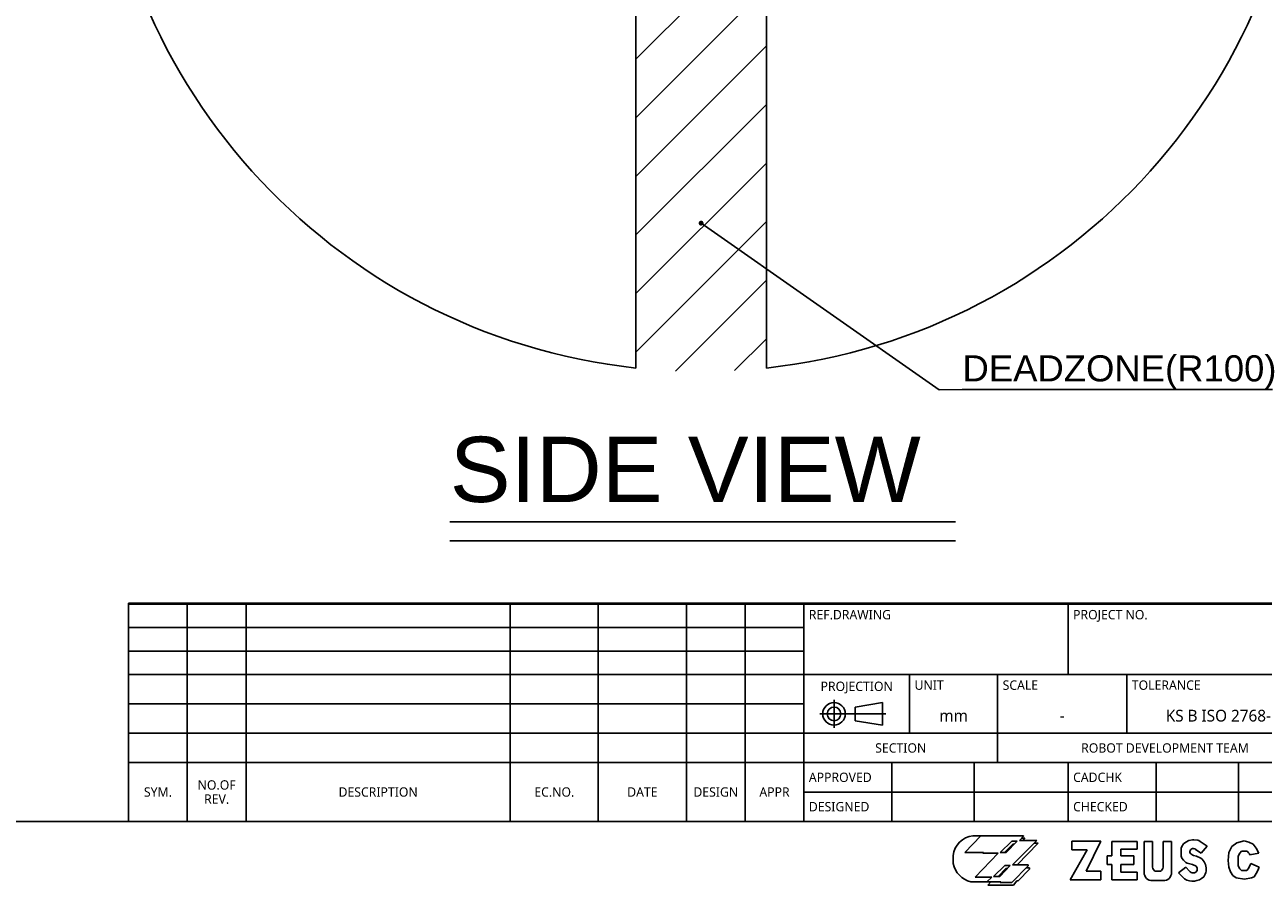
# Model space of a CAD drawing. Header units: millimetres. Extents: x 36 to 7524, y 76 to 5310.
# Tile 16 of 29: x 4611 to 6509, y 82 to 1401. Entities that reach past the tile are written whole.
import ezdxf

# ---------------------------------------------------------------- set-up
doc = ezdxf.new("R2010")
doc.units = ezdxf.units.MM
doc.linetypes.add('ACAD_ISO02W100', pattern=[15, 12, -3])
doc.styles.get("Standard").update_dxf_attribs({"font": 'arial.ttf'})
doc.styles.add('TEXTSTYLE_6', font='malgun.ttf')
doc.dimstyles.new('ISO-25', dxfattribs={"dimtxt": 2.5, "dimasz": 2.5, "dimexe": 1.25, "dimexo": 0.625, "dimtad": 1, "dimtxsty": 'Standard', "dimcen": 2.5, "dimadec": 0, "dimazin": 0, "dimtfac": 1, "dimtmove": 0, "dimatfit": 3, "dimfxl": 1, "dimarcsym": 0})

# ---------------------------------------------------------------- blocks, each defined once
blk = doc.blocks.new('TABLE_BL0', base_point=(732.5, 38.56))
at = {"color": 134}
for p, q in [((820, 57.13), (645, 57.13)), ((645, 20), (645, 57.13)), ((820, 57), (645, 57)), ((690, 45), (690, 57)), ((735, 20), (735, 57)), ((820, 20), (820, 57.13)), ((820, 45), (645, 45)), ((663, 35), (663, 45)), ((678, 30), (678, 45)), ((700, 35), (700, 45)), ((820, 35), (645, 35)), ((798, 20), (798, 35)), ((735, 30), (645, 30)), ((660, 20), (660, 30)), ((674, 20), (674, 30)), ((690, 20), (690, 30)), ((705, 20), (705, 30)), ((719, 20), (719, 30)), ((735, 25), (645, 25)), ((820, 20), (645, 20))]:
    blk.add_line(p, q, dxfattribs=at)
at = {"color": 134, "line_spacing_factor": 0.9, "style": 'TEXTSTYLE_6'}
for s, insert, char_height, width, attachment_point in [('REF.DRAWING', (645.85, 56), 1.6, 14.4948, 1), ('PROJECT NO.', (690.85, 56), 1.6, 13.5763, 1), ('TITLE', (735.85, 56), 1.6, 5.1852, 1), ('PROJECTION', (654, 43.8), 1.6, 12.9067, 2), ('UNIT', (663.85, 44), 1.6, 5.043, 1), ('SCALE', (678.85, 44), 1.6, 6.2993, 1), ('TOLERANCE', (700.85, 44), 1.6, 12.2015, 1), ('NAME', (735.85, 44), 1.6, 6.3526, 1), ('mm', (670.5, 39), 2, 4.8889, 2), ('KS B ISO 2768-mk ', (717.5, 39), 2, 24.2148, 2), ('-', (689, 39), 2, 4.163, 2), ('DRAWING NO.', (735.85, 34), 1.6, 15.0815, 1), ('SHEET NO.', (798.85, 34), 1.6, 10.9926, 1), ('SECTION', (661.5, 33.3), 1.6, 8.9719, 2), ('ROBOT DEVELOPMENT TEAM', (706.5, 33.3), 1.6, 30.1096, 2), ('APPROVED', (645.85, 28.3), 1.6, 11.2296, 1), ('CADCHK', (690.85, 28.3), 1.6, 8.8, 1), ('ZRA_0515P WORKING SPACE', (766.5, 26.5), 3, 60.2721, 2), ('1-1', (809, 26), 2, 4.2074, 2), ('DESIGNED', (645.85, 23.3), 1.6, 10.5541, 1), ('CHECKED', (690.85, 23.3), 1.6, 9.6356, 1)]:
    blk.add_mtext(s, dxfattribs=dict(at, insert=insert, char_height=char_height, width=width, attachment_point=attachment_point))
blk = doc.blocks.new('TABLE_BL1', base_point=(587.5, 38.56))
at = {"color": 134}
for p, q in [((645, 57.13), (530, 57.13)), ((530, 20), (530, 57.13)), ((645, 57), (530, 57)), ((540, 20), (540, 57)), ((550, 20), (550, 57)), ((595, 20), (595, 57)), ((610, 20), (610, 57)), ((625, 20), (625, 57)), ((635, 20), (635, 57)), ((645, 20), (645, 57.13)), ((645, 53), (530, 53)), ((645, 49), (530, 49)), ((645, 45), (530, 45)), ((645, 40), (530, 40)), ((645, 35), (530, 35)), ((645, 30), (530, 30)), ((645, 20), (530, 20))]:
    blk.add_line(p, q, dxfattribs=at)
at = {"color": 134, "char_height": 1.6, "attachment_point": 2, "line_spacing_factor": 0.9, "style": 'TEXTSTYLE_6'}
for s, insert, width in [('SYM.', (535, 25.8), 4.9837), ('NO.OF\\PREV.', (545, 27), 6.7319), ('DESCRIPTION ', (572.5, 25.8), 14.5719), ('EC.NO.', (602.5, 25.8), 6.9511), ('DATE', (617.5, 25.8), 5.3926), ('DESIGN', (630, 25.8), 7.8104), ('APPR', (640, 25.8), 5.357)]:
    blk.add_mtext(s, dxfattribs=dict(at, insert=insert, width=width))
blk = doc.blocks.new('A_BL2', base_point=(653.37, 38.31))
at = {"color": 134}
for p, q in [((650.14, 40.72), (650.14, 35.91)), ((653.76, 39.46), (658.42, 40.22)), ((658.42, 36.38), (658.42, 40.22)), ((647.75, 38.3), (658.98, 38.3)), ((653.76, 39.46), (653.76, 37.14)), ((653.76, 37.14), (658.42, 36.38))]:
    blk.add_line(p, q, dxfattribs=at)
for radius in [1.92, 1.16]:
    blk.add_circle((650.14, 38.3), radius, dxfattribs=at)

msp = doc.modelspace()

# ---------------------------------------------------------------- hatches: boundary and pattern name
at = {"ltscale": 1000, "true_color": 0xed4b40}
h = msp.add_hatch(dxfattribs=at)
h.set_pattern_fill('ANSI31', color=13, scale=20)
h.set_pattern_definition([(45, (-5827.99, -2034.84), (-44.90128, 44.90128), [])])
edge = h.paths.add_edge_path()
edge.add_arc((5647.5, 1794.444), 925, 83.793732, 96.206268)
edge.add_line((5547.5, 2714.022), (5547.5, 874.865))
edge.add_arc((5647.5, 1794.444), 925, 263.793732, 276.206268)
edge.add_line((5747.5, 874.865), (5747.5, 2714.022))

# ---------------------------------------------------------------- linework, layer by layer
at = {"ltscale": 1000}
for p, q in [((5547.5, 2714.022), (5547.5, 874.865)), ((5747.5, 2714.022), (5747.5, 874.865))]:
    msp.add_line(p, q, dxfattribs=at)
at = {"color": 0, "linetype": 'ACAD_ISO02W100', "ltscale": 1000}
for p, q in [((5262.302, 639.173), (6037.302, 639.173)), ((5262.302, 610.039), (6037.302, 610.039))]:
    msp.add_line(p, q, dxfattribs=at)
at = {"color": 7}
msp.add_line((90, 180), (7380, 180), dxfattribs=at)
at = {"color": 134}
for p, q in [((6076.311, 158.072), (6051.9, 132.547)), ((6064.106, 158.072), (6076.16, 157.913)), ((6141.835, 158.072), (6076.311, 158.072)), ((6135.411, 150.687), (6141.835, 157.269)), ((6138.858, 154.219), (6143.922, 154.219)), ((6143.922, 154.219), (6140.554, 150.687)), ((6141.835, 157.269), (6141.835, 158.072)), ((6105.861, 132.226), (6123.525, 149.724)), ((6125.454, 145.069), (6112.737, 132.226)), ((6131.878, 149.724), (6114.854, 132.226)), ((6123.525, 149.724), (6131.878, 149.724)), ((6124.651, 113.284), (6162.23, 150.687)), ((6127.349, 145.069), (6125.454, 145.069)), ((6131.923, 113.284), (6164.318, 146.513)), ((6162.23, 150.687), (6135.411, 150.687)), ((6164.318, 146.513), (6158.037, 146.513)), ((6213.344, 90.619), (6239.336, 136.451)), ((6215.68, 149.88), (6260.363, 149.88)), ((6215.68, 136.451), (6215.68, 149.88)), ((6239.336, 136.451), (6215.68, 136.451)), ((6260.363, 149.88), (6237.876, 103.464)), ((6315.852, 149.296), (6277.01, 149.296)), ((6277.01, 149.296), (6277.01, 127.11)), ((6291.028, 137.619), (6315.852, 137.619)), ((6291.028, 127.11), (6291.028, 137.619)), ((6315.852, 137.619), (6315.852, 149.296)), ((6326.658, 149.296), (6339.508, 149.296)), ((6326.658, 149.296), (6326.658, 100.158)), ((6339.508, 149.296), (6339.508, 109.594)), ((6368.42, 149.296), (6355.57, 149.296)), ((6355.57, 149.296), (6355.57, 109.594)), ((6368.42, 149.296), (6368.42, 100.158)), ((6384.274, 141.696), (6383.428, 138.782)), ((6383.428, 138.782), (6383.428, 126.753)), ((6386.907, 145.549), (6384.274, 141.696)), ((6390.385, 148.368), (6386.907, 145.549)), ((6394.992, 150.718), (6390.385, 148.368)), ((6400.727, 151.752), (6394.992, 150.718)), ((6397.791, 136.282), (6398.679, 137.17)), ((6402.89, 151.752), (6400.727, 151.752)), ((6409.005, 150.998), (6402.89, 151.752)), ((6405.252, 137.096), (6414.118, 131.444)), ((6410.419, 150.551), (6409.005, 150.998)), ((6412.574, 149.402), (6410.419, 150.551)), ((6423.24, 141.865), (6412.574, 149.402)), ((6414.118, 131.444), (6423.24, 141.865)), ((6461.108, 141.55), (6456.182, 132.29)), ((6468.397, 147.066), (6461.108, 141.55)), ((6479.627, 150.021), (6468.397, 147.066)), ((6475.686, 134.261), (6473.125, 131.502)), ((6483.764, 134.261), (6475.686, 134.261)), ((6487.113, 148.051), (6479.627, 150.021)), ((6493.418, 145.293), (6487.113, 148.051)), ((6498.343, 138.792), (6493.418, 145.293)), ((6502.283, 131.305), (6498.343, 138.792)), ((6033.592, 127.806), (6033.592, 115.21)), ((6051.9, 132.547), (6080.166, 132.547)), ((6102.649, 131.263), (6067.318, 94.662)), ((6080.166, 132.547), (6079.202, 131.263)), ((6079.202, 131.263), (6102.649, 131.263)), ((6114.854, 132.226), (6105.861, 132.226)), ((6277.01, 127.11), (6269.709, 127.11)), ((6269.709, 127.11), (6269.709, 113.973)), ((6269.709, 113.973), (6277.01, 113.973)), ((6277.01, 113.973), (6277.01, 90.619)), ((6310.595, 127.11), (6291.028, 127.11)), ((6310.595, 113.681), (6310.595, 127.11)), ((6383.428, 126.753), (6384.462, 123.652)), ((6384.462, 123.652), (6386.813, 120.551)), ((6386.813, 120.551), (6390.667, 116.979)), ((6390.667, 116.979), (6392.642, 115.758)), ((6392.642, 115.758), (6396.402, 114.724)), ((6396.402, 114.724), (6400.821, 113.784)), ((6402.232, 127.881), (6398.826, 129.686)), ((6406.916, 126.604), (6402.232, 127.881)), ((6456.182, 132.29), (6455.394, 120.273)), ((6455.394, 120.273), (6456.182, 110.028)), ((6473.125, 131.502), (6470.761, 126.774)), ((6470.761, 111.998), (6470.761, 126.774)), ((6490.265, 115.544), (6487.704, 110.028)), ((6488.611, 128.515), (6502.283, 131.305)), ((6503.071, 110.028), (6490.265, 115.544)), ((6113.088, 112.481), (6095.904, 95.305)), ((6095.904, 95.305), (6105.379, 95.305)), ((6114.533, 107.665), (6102.677, 95.305)), ((6105.379, 95.305), (6121.278, 112.481)), ((6121.278, 112.481), (6113.088, 112.481)), ((6116.821, 107.665), (6114.533, 107.665)), ((6124.008, 86.154), (6148.901, 111.839)), ((6148.901, 113.284), (6124.651, 113.284)), ((6133.484, 88.723), (6150.828, 106.863)), ((6150.828, 108.789), (6145.945, 108.789)), ((6148.901, 111.839), (6148.901, 113.284)), ((6150.828, 106.863), (6150.828, 108.789)), ((6237.876, 103.464), (6260.071, 103.464)), ((6260.071, 103.464), (6260.071, 90.619)), ((6291.028, 113.681), (6310.595, 113.681)), ((6291.028, 102.296), (6291.028, 113.681)), ((6315.852, 102.296), (6291.028, 102.296)), ((6315.852, 90.619), (6315.852, 102.296)), ((6343.596, 103.464), (6351.482, 103.464)), ((6390.371, 109.8), (6379.387, 101.316)), ((6379.387, 101.316), (6386.841, 93.307)), ((6396.182, 103.556), (6390.371, 109.8)), ((6400.821, 113.784), (6406.044, 111.547)), ((6403.548, 100.909), (6401.828, 100.973)), ((6405.616, 102.319), (6403.548, 100.909)), ((6407.967, 104.95), (6405.616, 102.319)), ((6406.044, 111.547), (6406.817, 110.297)), ((6406.817, 110.297), (6407.292, 109.619)), ((6408.026, 107.182), (6407.967, 104.95)), ((6456.182, 110.028), (6458.744, 102.542)), ((6458.744, 102.542), (6462.684, 97.025)), ((6462.684, 97.025), (6467.609, 93.282)), ((6473.125, 107.27), (6470.761, 111.998)), ((6475.686, 104.512), (6473.125, 107.27)), ((6483.764, 104.512), (6475.686, 104.512)), ((6486.128, 107.073), (6483.764, 104.512)), ((6487.704, 110.028), (6486.128, 107.073)), ((6490.856, 93.282), (6494.994, 95.252)), ((6494.994, 95.252), (6498.343, 99.981)), ((6498.343, 99.981), (6500.707, 104.512)), ((6500.707, 104.512), (6503.071, 110.028)), ((6060.733, 87.118), (6106.825, 87.118)), ((6067.318, 94.662), (6092.853, 94.662)), ((6092.853, 94.662), (6085.305, 87.118)), ((6091.411, 87.118), (6086.75, 82.141)), ((6086.75, 82.141), (6126.096, 82.141)), ((6106.825, 87.118), (6106.022, 86.154)), ((6106.022, 86.154), (6124.008, 86.154)), ((6126.096, 82.141), (6131.556, 88.723)), ((6131.556, 88.723), (6133.484, 88.723)), ((6260.071, 90.619), (6213.344, 90.619)), ((6277.01, 90.619), (6315.852, 90.619)), ((6339.144, 89.451), (6355.934, 89.451)), ((6386.841, 93.307), (6388.552, 91.91)), ((6467.609, 93.282), (6480.612, 91.509)), ((6480.612, 91.509), (6490.856, 93.282))]:
    msp.add_line(p, q, dxfattribs=at)
at = {"ltscale": 1000}
for start, end in [(96.206268, 263.793732), (276.206268, 83.793732)]:
    msp.add_arc((5647.5, 1794.444), 925, start, end, dxfattribs=at)
at = {"color": 134}
for centre, radius, start, end in [((6068.896, 122.728), 35.667, 97.71868, 171.814666), ((6400.636, 133.411), 4.042, 134.740622, 219.190898), ((6401.561, 134.261), 4.095, 72.296063, 134.730319), ((6399.998, 128.383), 10.174, 56.06187, 76.242536), ((6478.971, 125.301), 10.161, 18.439881, 61.855175), ((6071.339, 124.521), 38.878, 193.856036, 254.169499), ((6402.574, 135.246), 6.706, 220.88185, 236.018232), ((6401.393, 106.95), 20.415, 323.586347, 75.197133), ((6338.158, 100.935), 11.526, 176.134655, 274.908285), ((6347.685, 110.619), 8.241, 187.145694, 240.25657), ((6347.393, 110.619), 8.241, 299.74343, 352.854306), ((6356.921, 100.935), 11.526, 265.091715, 3.865345), ((6402.245, 109.345), 8.382, 222.208952, 267.146728), ((6403.912, 107.273), 4.114, 358.248393, 34.759858), ((6401.213, 113.149), 24.727, 239.200053, 312.200856)]:
    msp.add_arc(centre, radius, start, end, dxfattribs=at)

# ---------------------------------------------------------------- block references
at = {"xscale": 9, "yscale": 9, "zscale": 9}
for name, p in [('TABLE_BL1', (5287.499, 347.063)), ('TABLE_BL0', (6592.499, 347.063)), ('A_BL2', (5880.306, 344.8))]:
    msp.add_blockref(name, p, dxfattribs=at)

# ---------------------------------------------------------------- texts
at = {"color": 0}
msp.add_text('SIDE VIEW', height=100, dxfattribs=at).set_placement((5262.302, 669.478))
at = {"color": 1, "ltscale": 1000, "insert": (6048.156, 842.3), "char_height": 40, "attachment_point": 7}
msp.add_mtext('DEADZONE(R100)', dxfattribs=at)

# ---------------------------------------------------------------- leaders
at = {"color": 1, "ltscale": 1000, "annotation_type": 0, "has_hookline": 1, "hookline_direction": 0, "text_width": 474.952}
msp.add_leader([(5647.5, 1096.87), (6012.201, 841.467), (6047.531, 841.675)], dimstyle='ISO-25', override={"dimasz": 30, "dimgap": 0.625, "dimtad": 1, "dimldrblk": 'DotSmall'}, dxfattribs=at)

doc.saveas('drawing.dxf')
